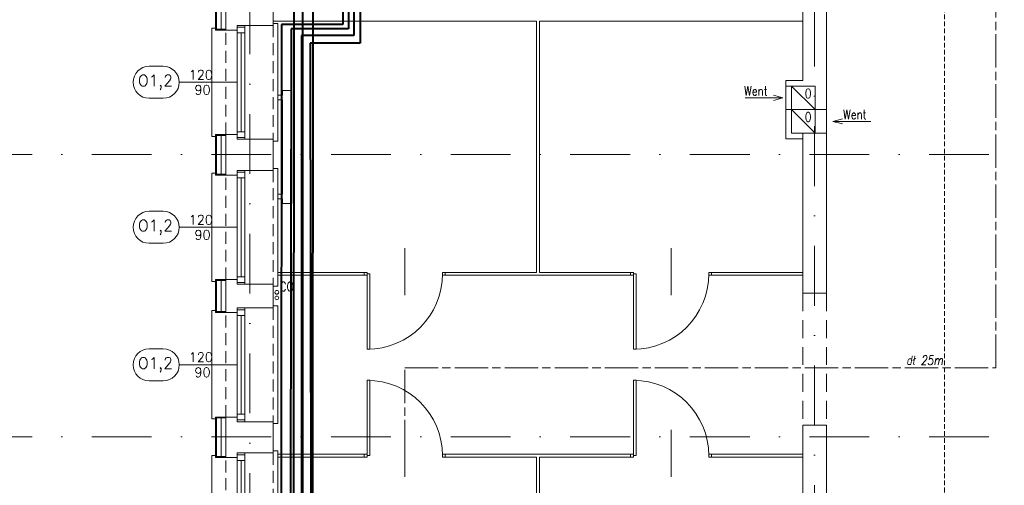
# Model space of a CAD drawing. Header units: millimetres. Extents: x -82287 to 177822, y -399756 to 0.
# Tile 133 of 228: x 51810 to 52856, y -196826 to -196331. Entities that reach past the tile are written whole.
import ezdxf
from ezdxf.enums import TextEntityAlignment as Align
from ezdxf.lldxf.tags import DXFTag

# ---------------------------------------------------------------- set-up
doc = ezdxf.new("R2010")
doc.units = ezdxf.units.MM
doc.header["$MEASUREMENT"] = 0
for name, pattern in [('SUŁOSZOWA - PB 21 03$0$CARKOVANA', [7.5, 5, -2.5]), ('SUŁOSZOWA - PB 21 03$0$CHAIN', [0.3543, 0.2362, -0.0295, 0.0591, -0.0295]), ('SUŁOSZOWA - PB 21 03$0$DASHDOT', [25.4, 12.7, -6.35, 0, -6.35]), ('SUŁOSZOWA - PB 21 03$0$HIDDEN', [9.525, 6.35, -3.175])]:
    doc.linetypes.add(name, pattern=pattern)
doc.layers.add('FL_XREF', color=252, linetype='Continuous')
for name, color, linetype, lineweight, true_color in [('IS_Ciepła_woda', 1, 'DASHDOT', 40, 0xff0000), ('IS_Cyrkulacja', 7, 'DASHWAVE', 40, 0x800080), ('IS_Zimna_woda', 5, 'SOLID', 40, 0x0000ff)]:
    doc.layers.add(name, color=color, linetype=linetype, lineweight=lineweight, true_color=true_color)
for name, color, linetype, lineweight in [('IS_Powrót', 5, 'DASH', 40), ('IS_Zasilanie', 1, 'SOLID', 40), ('SUŁOSZOWA - PB 21 03$0$!! 0_ Istn-okna', 251, 'Continuous', 0), ('SUŁOSZOWA - PB 21 03$0$!! 0_ Istn-sciany', 251, 'Continuous', 0), ('SUŁOSZOWA - PB 21 03$0$!! 0_ Istn-widok', 251, 'Continuous', 0), ('SUŁOSZOWA - PB 21 03$0$!! 0_Istn-armatura', 251, 'Continuous', 0), ('SUŁOSZOWA - PB 21 03$0$!! 0_Istn-cienka', 251, 'Continuous', 0), ('SUŁOSZOWA - PB 21 03$0$!! 0_Istn-grzejniki', 251, 'Continuous', 0), ('SUŁOSZOWA - PB 21 03$0$!! 0_Istn-went', 251, 'Continuous', 0), ('SUŁOSZOWA - PB 21 03$0$!! 0_Opis_okna', 251, 'Continuous', 0), ('SUŁOSZOWA - PB 21 03$0$!! 0_Opis_pom', 251, 'Continuous', 0), ('SUŁOSZOWA - PB 21 03$0$!! 0_Osie', 251, 'SUŁOSZOWA - PB 21 03$0$DASHDOT', 0), ('SUŁOSZOWA - PB 21 03$0$!! 1  WYDZIELENIE PPOŻ', 251, 'Continuous', 0), ('SUŁOSZOWA - PB 21 03$0$!! 1_ tynk zewn  - nowy', 251, 'Continuous', 0), ('SUŁOSZOWA - PB 21 03$0$!! 1_droga ewakuacyjna', 251, 'SUŁOSZOWA - PB 21 03$0$CHAIN', 0), ('SUŁOSZOWA - PB 21 03$0$!! 1_OPIS POM NOWE', 251, 'Continuous', 0), ('SUŁOSZOWA - PB 21 03$0$!! 1_Wyburzenia', 251, 'SUŁOSZOWA - PB 21 03$0$CARKOVANA', 0), ('SUŁOSZOWA - PB 21 03$0$!! 2_ remont Ocieplenie', 251, 'SUŁOSZOWA - PB 21 03$0$ZIGZAG', 0), ('SUŁOSZOWA - PB 21 03$0$0-osie-liniA', 251, 'SUŁOSZOWA - PB 21 03$0$DASHDOT', 0)]:
    doc.layers.add(name, color=color, linetype=linetype, lineweight=lineweight)
doc.styles.add('SUŁOSZOWA - PB 21 03$0$50', font='ROMANS.shx', dxfattribs={"width": 0.8, "oblique": 10, "height": 10})
doc.styles.add('SUŁOSZOWA - PB 21 03$0$ARCHETYP', font='romans.shx', dxfattribs={"height": 15})
doc.styles.add('SUŁOSZOWA - PB 21 03$0$ARIAL', font='tahoma.ttf')
tags = doc.linetypes.add('DASH', pattern=[15, 10, -5]).pattern_tags.tags
tags[6:7] = [DXFTag(74, 4), DXFTag(75, 0), DXFTag(340, '0'), DXFTag(46, 0.0), DXFTag(50, 0.0), DXFTag(44, 0.0), DXFTag(45, 0.0)]
tags[4:5] = [DXFTag(74, 4), DXFTag(75, 0), DXFTag(340, '0'), DXFTag(46, 0.0), DXFTag(50, 0.0), DXFTag(44, 0.0), DXFTag(45, 0.0)]
tags = doc.linetypes.add('DASHDOT', pattern=[20, 10, -5, 0, -5]).pattern_tags.tags
tags[10:11] = [DXFTag(74, 4), DXFTag(75, 0), DXFTag(340, '0'), DXFTag(46, 0.0), DXFTag(50, 0.0), DXFTag(44, 0.0), DXFTag(45, 0.0)]
tags[8:9] = [DXFTag(74, 4), DXFTag(75, 0), DXFTag(340, '0'), DXFTag(46, 0.0), DXFTag(50, 0.0), DXFTag(44, 0.0), DXFTag(45, 0.0)]
tags[6:7] = [DXFTag(74, 4), DXFTag(75, 0), DXFTag(340, '0'), DXFTag(46, 0.0), DXFTag(50, 0.0), DXFTag(44, 0.0), DXFTag(45, 0.0)]
tags[4:5] = [DXFTag(74, 4), DXFTag(75, 0), DXFTag(340, '0'), DXFTag(46, 0.0), DXFTag(50, 0.0), DXFTag(44, 0.0), DXFTag(45, 0.0)]
tags = doc.linetypes.add('DASHWAVE', pattern='A,10,-5,-20,[138,IS_LineDef.shx,S=2,R=0,X=-20,Y=0],-5', length=40).pattern_tags.tags
tags[16:17] = [DXFTag(74, 4), DXFTag(75, 0), DXFTag(340, '0'), DXFTag(46, 0.0), DXFTag(50, 0.0), DXFTag(44, 0.0), DXFTag(45, 0.0)]
tags[6:7] = [DXFTag(74, 4), DXFTag(75, 0), DXFTag(340, '0'), DXFTag(46, 0.0), DXFTag(50, 0.0), DXFTag(44, 0.0), DXFTag(45, 0.0)]
tags[4:5] = [DXFTag(74, 4), DXFTag(75, 0), DXFTag(340, '0'), DXFTag(46, 0.0), DXFTag(50, 0.0), DXFTag(44, 0.0), DXFTag(45, 0.0)]
tags = doc.linetypes.add('SOLID', pattern=[10, 10, 0]).pattern_tags.tags
tags[6:7] = [DXFTag(74, 4), DXFTag(75, 0), DXFTag(340, '0'), DXFTag(46, 0.0), DXFTag(50, 0.0), DXFTag(44, 0.0), DXFTag(45, 0.0)]
tags[4:5] = [DXFTag(74, 4), DXFTag(75, 0), DXFTag(340, '0'), DXFTag(46, 0.0), DXFTag(50, 0.0), DXFTag(44, 0.0), DXFTag(45, 0.0)]
doc.linetypes.add('SUŁOSZOWA - PB 21 03$0$ZIGZAG', pattern='A,0.00254,-5.08,[131,ltypeshp.shx,S=5.08,R=0,X=-5.08,Y=0],-10.16,[131,ltypeshp.shx,S=5.08,R=180,X=5.08,Y=0],-5.08', length=20.32254)

# ---------------------------------------------------------------- blocks, each defined once
blk = doc.blocks.new('SUŁOSZOWA - PB 21 03$0$BLOK OSI')
at = {"layer": 'SUŁOSZOWA - PB 21 03$0$0-osie-liniA', "ltscale": 5}
for points in [[(52592.2, -193637), (52592.2, -199860.8)], [(51992.2, -199661.2), (51992.2, -193642.4)], [(51570, -196590.1), (53810.6, -196590.1)], [(51570, -196890.1), (53810.6, -196890.1)]]:
    blk.add_lwpolyline(points, dxfattribs=at)
blk = doc.blocks.new('SUŁOSZOWA - PB 21 03$0$1_ok-opis')
blk.add_line((0, 111.6), (0, 50))
for points in [[(-17, 128.6), (-17, 143.6)], [(17, 128.6), (17, 143.6)]]:
    blk.add_lwpolyline(points)
for centre, start, end in [((0, 143.6), 0, 180), ((0, 128.6), 180, 0)]:
    blk.add_arc(centre, 17, start, end)
at = {"style": 'SUŁOSZOWA - PB 21 03$0$ARCHETYP'}
for tag, height, rotation, p in [('NR', 12, 90, (0, 136.9)), ('NR', 12, 270, (0, 136.9)), ('SZEROKOŚĆ', 10, 90, (-8, 78.3)), ('WYSOKOŚĆ', 10, 270, (-8, 78.3)), ('WYSOKOŚĆ', 10, 90, (8, 78.3)), ('SZEROKOŚĆ', 10, 270, (8, 78.3))]:
    blk.add_attdef(tag, text='', height=height, rotation=rotation, dxfattribs=at).set_placement(p, align=Align.MIDDLE)
blk = doc.blocks.new('SUŁOSZOWA - PB 21 03')
at = {"layer": 'SUŁOSZOWA - PB 21 03$0$!! 0_ Istn-okna'}
for points in [[(51978.71142, -196390.0883), (51978.71142, -196511.0883)], [(51986.71142, -196390.0883), (51986.71142, -196511.0883)], [(51982.71142, -196398.0883), (51982.71142, -196503.0883)], [(51978.71142, -196544.0883), (51978.71142, -196665.0883)], [(51986.71142, -196544.0883), (51986.71142, -196665.0883)], [(51982.71142, -196552.0883), (51982.71142, -196657.0883)], [(51978.71142, -196690.0883), (51978.71142, -196811.0883)], [(51986.71142, -196690.0883), (51986.71142, -196811.0883)], [(51982.71142, -196698.0883), (51982.71142, -196803.0883)], [(51978.71142, -196844.0883), (51978.71142, -196965.0883)], [(51982.71142, -196852.0883), (51982.71142, -196957.0883)], [(51986.71142, -196844.0883), (51986.71142, -196965.0883)]]:
    blk.add_lwpolyline(points, dxfattribs=at)
for points in [[(51978.71142, -196392.0883), (51978.71142, -196398.0883), (51986.71142, -196398.0883), (51986.71142, -196392.0883)], [(51978.71142, -196503.0883), (51978.71142, -196509.0883), (51986.71142, -196509.0883), (51986.71142, -196503.0883)], [(51978.71142, -196546.0883), (51978.71142, -196552.0883), (51986.71142, -196552.0883), (51986.71142, -196546.0883)], [(51978.71142, -196657.0883), (51978.71142, -196663.0883), (51986.71142, -196663.0883), (51986.71142, -196657.0883)], [(51978.71142, -196692.0883), (51978.71142, -196698.0883), (51986.71142, -196698.0883), (51986.71142, -196692.0883)], [(51978.71142, -196803.0883), (51978.71142, -196809.0883), (51986.71142, -196809.0883), (51986.71142, -196803.0883)], [(51978.71142, -196846.0883), (51978.71142, -196852.0883), (51986.71142, -196852.0883), (51986.71142, -196846.0883)]]:
    blk.add_lwpolyline(points, close=True, dxfattribs=at)
at = {"layer": 'SUŁOSZOWA - PB 21 03$0$!! 0_ Istn-sciany'}
for p, q in [((52579.71142, -196448.5883), (52561.71142, -196448.5883)), ((52579.71142, -196510.5883), (52561.71142, -196510.5883)), ((52604.71142, -196674.5883), (52579.71142, -196674.5883)), ((52604.71142, -196814.5883), (52579.71142, -196814.5883))]:
    blk.add_line(p, q, dxfattribs=at)
for points in [[(52579.71142, -196079.5883), (52579.71142, -196448.5883)], [(52604.71142, -196079.5883), (52604.71142, -196479.5883)], [(51966.71142, -196360.0883), (51966.71142, -196395.0883)], [(52016.71142, -196365.0883), (52016.71142, -196390.0883)], [(51978.71142, -196390.0883), (51978.71142, -196395.0883)], [(52016.71142, -196390.0883), (51978.71142, -196390.0883)], [(51978.71142, -196395.0883), (51966.71142, -196395.0883)], [(52561.71142, -196448.5883), (52561.71142, -196454.5883)], [(52561.71142, -196454.5883), (52592.71142, -196454.5883)], [(52592.71142, -196454.5883), (52592.71142, -196479.5883)], [(52561.71142, -196479.5883), (52561.71142, -196510.5883)], [(52567.71142, -196479.5883), (52561.71142, -196479.5883)], [(52567.71142, -196504.5883), (52567.71142, -196479.5883)], [(52592.71142, -196479.5883), (52604.71142, -196479.5883)], [(51966.71142, -196506.0883), (51966.71142, -196549.0883)], [(51978.71142, -196506.0883), (51966.71142, -196506.0883)], [(51978.71142, -196506.0883), (51978.71142, -196511.0883)], [(52561.71142, -196504.5883), (52561.71142, -196510.5883)], [(52604.71142, -196504.5883), (52567.71142, -196504.5883)], [(52604.71142, -196504.5883), (52604.71142, -196674.5883)], [(52016.71142, -196511.0883), (51978.71142, -196511.0883)], [(52016.71142, -196511.0883), (52016.71142, -196544.0883)], [(52579.71142, -196510.5883), (52579.71142, -196674.5883)], [(51978.71142, -196549.0883), (51966.71142, -196549.0883)], [(51978.71142, -196544.0883), (51978.71142, -196549.0883)], [(52016.71142, -196544.0883), (51978.71142, -196544.0883)], [(51966.71142, -196660.0883), (51966.71142, -196695.0883)], [(51978.71142, -196660.0883), (51966.71142, -196660.0883)], [(51978.71142, -196660.0883), (51978.71142, -196665.0883)], [(52016.71142, -196665.0883), (51978.71142, -196665.0883)], [(52016.71142, -196665.0883), (52016.71142, -196690.0883)], [(51978.71142, -196695.0883), (51966.71142, -196695.0883)], [(51978.71142, -196690.0883), (51978.71142, -196695.0883)], [(52016.71142, -196690.0883), (51978.71142, -196690.0883)], [(51966.71142, -196806.0883), (51966.71142, -196849.0883)], [(51978.71142, -196806.0883), (51966.71142, -196806.0883)], [(51978.71142, -196806.0883), (51978.71142, -196811.0883)], [(52016.71142, -196811.0883), (51978.71142, -196811.0883)], [(52016.71142, -196811.0883), (52016.71142, -196844.0883)], [(52579.71142, -196814.5883), (52579.71142, -196923.5883)], [(52604.71142, -196814.5883), (52604.71142, -196954.5883)], [(51978.71142, -196849.0883), (51966.71142, -196849.0883)], [(51978.71142, -196844.0883), (51978.71142, -196849.0883)], [(52016.71142, -196844.0883), (51978.71142, -196844.0883)]]:
    blk.add_lwpolyline(points, dxfattribs=at)
at = {"layer": 'SUŁOSZOWA - PB 21 03$0$!! 0_ Istn-widok'}
for p, q in [((52296.71142, -196385.5883), (52296.71142, -196652.5883)), ((52299.71142, -196385.5883), (52299.71142, -196652.5883)), ((52296.71142, -196848.5883), (52296.71142, -197114.5883)), ((52299.71142, -196848.5883), (52299.71142, -197114.5883))]:
    blk.add_line(p, q, dxfattribs=at)
for points in [[(52016.71142, -196385.5883), (52296.71142, -196385.5883)], [(52016.71142, -196388.0883), (52021.71142, -196388.0883)], [(52021.71142, -196388.0883), (52021.71142, -196513.0883)], [(52299.71142, -196385.5883), (52579.71142, -196385.5883)], [(51951.71142, -196508.0883), (51951.71142, -196393.0883)], [(51956.71142, -196393.0883), (51951.71142, -196393.0883)], [(52579.71142, -196510.5883), (52579.71142, -196504.5883)], [(51956.71142, -196508.0883), (51951.71142, -196508.0883)], [(52016.71142, -196513.0883), (52021.71142, -196513.0883)], [(51951.71142, -196662.0883), (51951.71142, -196547.0883)], [(51956.71142, -196547.0883), (51951.71142, -196547.0883)], [(52016.71142, -196542.0883), (52021.71142, -196542.0883)], [(52021.71142, -196542.0883), (52021.71142, -196667.0883)], [(52156.71142, -196626.5883), (52156.71142, -196676.5883)], [(52439.71142, -196626.5883), (52439.71142, -196676.5883)], [(52021.71142, -196652.5883), (52113.71142, -196652.5883)], [(52199.71143, -196652.5883), (52296.71142, -196652.5883)], [(52299.71142, -196652.5883), (52396.71142, -196652.5883)], [(52482.71142, -196652.5883), (52579.71142, -196652.5883)], [(51956.71142, -196662.0883), (51951.71142, -196662.0883)], [(52021.71142, -196655.5883), (52113.71142, -196655.5883)], [(52199.71143, -196655.5883), (52396.71142, -196655.5883)], [(52482.71142, -196655.5883), (52579.71142, -196655.5883)], [(52016.71142, -196667.0883), (52021.71142, -196667.0883)], [(51951.71142, -196808.0883), (51951.71142, -196693.0883)], [(51956.71142, -196693.0883), (51951.71142, -196693.0883)], [(52016.71142, -196688.0883), (52021.71142, -196688.0883)], [(52021.71142, -196688.0883), (52021.71142, -196813.0883)], [(51956.71142, -196808.0883), (51951.71142, -196808.0883)], [(52016.71142, -196813.0883), (52021.71142, -196813.0883)], [(52156.71142, -196819.5883), (52156.71142, -196869.5883)], [(52439.71142, -196819.5883), (52439.71142, -196869.5883)], [(52016.71142, -196842.0883), (52021.71142, -196842.0883)], [(52021.71142, -196842.0883), (52021.71142, -196967.0883)], [(51951.71142, -196962.0883), (51951.71142, -196847.0883)], [(51956.71142, -196847.0883), (51951.71142, -196847.0883)], [(52021.71142, -196845.5883), (52113.71142, -196845.5883)], [(52021.71142, -196848.5883), (52113.71142, -196848.5883)], [(52199.71143, -196845.5883), (52396.71142, -196845.5883)], [(52199.71143, -196848.5883), (52296.71142, -196848.5883)], [(52299.71142, -196848.5883), (52396.71142, -196848.5883)], [(52482.71142, -196845.5883), (52579.71142, -196845.5883)], [(52482.71142, -196848.5883), (52579.71142, -196848.5883)]]:
    blk.add_lwpolyline(points, dxfattribs=at)
for points in [[(52116.71142, -196652.5883), (52113.71142, -196652.5883), (52113.71142, -196655.5883), (52116.71142, -196655.5883)], [(52119.71142, -196734.0883), (52119.71142, -196654.0883), (52116.71142, -196654.0883), (52116.71142, -196734.0883)], [(52196.71142, -196652.5883), (52199.71142, -196652.5883), (52199.71142, -196655.5883), (52196.71142, -196655.5883)], [(52399.71142, -196652.5883), (52396.71142, -196652.5883), (52396.71142, -196655.5883), (52399.71142, -196655.5883)], [(52402.71142, -196734.0883), (52402.71142, -196654.0883), (52399.71142, -196654.0883), (52399.71142, -196734.0883)], [(52479.71142, -196652.5883), (52482.71142, -196652.5883), (52482.71142, -196655.5883), (52479.71142, -196655.5883)], [(52119.71142, -196767.0883), (52119.71142, -196847.0883), (52116.71142, -196847.0883), (52116.71142, -196767.0883)], [(52402.71142, -196767.0883), (52402.71142, -196847.0883), (52399.71142, -196847.0883), (52399.71142, -196767.0883)], [(52116.71142, -196845.5883), (52113.71142, -196845.5883), (52113.71142, -196848.5883), (52116.71142, -196848.5883)], [(52196.71142, -196845.5883), (52199.71142, -196845.5883), (52199.71142, -196848.5883), (52196.71142, -196848.5883)], [(52399.71142, -196845.5883), (52396.71142, -196845.5883), (52396.71142, -196848.5883), (52399.71142, -196848.5883)], [(52479.71142, -196845.5883), (52482.71142, -196845.5883), (52482.71142, -196848.5883), (52479.71142, -196848.5883)]]:
    blk.add_lwpolyline(points, close=True, dxfattribs=at)
at = {"layer": 'SUŁOSZOWA - PB 21 03$0$!! 0_ Istn-widok', "linetype": 'SUŁOSZOWA - PB 21 03$0$HIDDEN', "ltscale": 3}
for points in [[(52579.71142, -196674.5883), (52579.71142, -196814.5883)], [(52604.71142, -196674.5883), (52604.71142, -196814.5883)]]:
    blk.add_lwpolyline(points, dxfattribs=at)
at = {"layer": 'SUŁOSZOWA - PB 21 03$0$!! 0_ Istn-widok'}
for centre, start, end in [((52116.71142, -196654.0883), 269.99999996, 359.99999996), ((52399.71142, -196654.0883), 269.99999996, 359.99999996), ((52116.71142, -196847.0883), 0.00000004, 90.00000004), ((52399.71142, -196847.0883), 0.00000004, 90.00000004)]:
    blk.add_arc(centre, 80, start, end, dxfattribs=at)
at = {"layer": 'SUŁOSZOWA - PB 21 03$0$!! 0_Istn-armatura'}
for centre in [(52020.71142, -196673.5883), (52020.71142, -196679.5883)]:
    blk.add_circle(centre, 2, dxfattribs=at)
at = {"layer": 'SUŁOSZOWA - PB 21 03$0$!! 0_Istn-cienka', "linetype": 'SUŁOSZOWA - PB 21 03$0$HIDDEN', "ltscale": 2}
for points in [[(52016.71142, -196390.0883), (52016.71142, -196511.0883)], [(51966.71142, -196506.0883), (51966.71142, -196395.0883)], [(51966.71142, -196660.0883), (51966.71142, -196549.0883)], [(52016.71142, -196544.0883), (52016.71142, -196665.0883)], [(51966.71142, -196806.0883), (51966.71142, -196695.0883)], [(52016.71142, -196690.0883), (52016.71142, -196811.0883)], [(51966.71142, -196960.0883), (51966.71142, -196849.0883)], [(52016.71142, -196844.0883), (52016.71142, -196965.0883)]]:
    blk.add_lwpolyline(points, dxfattribs=at)
at = {"layer": 'SUŁOSZOWA - PB 21 03$0$!! 0_Istn-grzejniki'}
blk.add_lwpolyline([(52021.71142, -196464.29361), (52026.71142, -196464.29361), (52026.71142, -196459.29361), (52036.71142, -196459.29361), (52036.71142, -196579.29361), (52026.71142, -196579.29361), (52026.71142, -196574.29361), (52021.71142, -196574.29361), (52021.71142, -196569.29361), (52026.71142, -196569.29361), (52026.71142, -196469.29361), (52021.71142, -196469.29361)], close=True, dxfattribs=at)
at = {"layer": 'SUŁOSZOWA - PB 21 03$0$!! 0_Istn-went'}
for points in [[(52561.71142, -196454.5883), (52561.71142, -196479.5883)], [(52567.71142, -196454.5883), (52592.71142, -196479.5883)], [(52558.54058, -196467.0883), (52548.54058, -196464.40881)], [(52518.49405, -196467.0883), (52558.54058, -196467.0883)], [(52558.54058, -196467.0883), (52548.54058, -196469.76779)], [(52567.71142, -196479.5883), (52592.71142, -196504.5883)], [(52604.71142, -196479.5883), (52604.71142, -196504.5883)], [(52611.73547, -196492.0883), (52621.73547, -196489.40881)], [(52651.782, -196492.0883), (52611.73547, -196492.0883)], [(52611.73547, -196492.0883), (52621.73547, -196494.76779)]]:
    blk.add_lwpolyline(points, dxfattribs=at)
for points in [[(52567.71142, -196479.5883), (52592.71142, -196479.5883), (52592.71142, -196454.5883), (52567.71142, -196454.5883)], [(52567.71142, -196504.5883), (52592.71142, -196504.5883), (52592.71142, -196479.5883), (52567.71142, -196479.5883)]]:
    blk.add_lwpolyline(points, close=True, dxfattribs=at)
at = {"layer": 'SUŁOSZOWA - PB 21 03$0$!! 1_ tynk zewn  - nowy'}
for points in [[(51955.71142, -196360.0883), (51955.71142, -196395.0883)], [(51956.71142, -196360.0883), (51956.71142, -196395.0883)], [(51966.71142, -196394.0883), (51955.71142, -196394.0883)], [(51966.71142, -196395.0883), (51955.71142, -196395.0883)], [(51955.71142, -196506.0883), (51955.71142, -196549.0883)], [(51966.71142, -196506.0883), (51955.71142, -196506.0883)], [(51966.71142, -196507.0883), (51955.71142, -196507.0883)], [(51956.71142, -196506.0883), (51956.71142, -196549.0883)], [(51966.71142, -196548.0883), (51955.71142, -196548.0883)], [(51966.71142, -196549.0883), (51955.71142, -196549.0883)], [(51955.71142, -196660.0883), (51955.71142, -196695.0883)], [(51966.71142, -196660.0883), (51955.71142, -196660.0883)], [(51966.71142, -196661.0883), (51955.71142, -196661.0883)], [(51956.71142, -196660.0883), (51956.71142, -196695.0883)], [(51966.71142, -196694.0883), (51955.71142, -196694.0883)], [(51966.71142, -196695.0883), (51955.71142, -196695.0883)], [(51955.71142, -196806.0883), (51955.71142, -196849.0883)], [(51966.71142, -196806.0883), (51955.71142, -196806.0883)], [(51966.71142, -196807.0883), (51955.71142, -196807.0883)], [(51956.71142, -196806.0883), (51956.71142, -196849.0883)], [(51966.71142, -196848.0883), (51955.71142, -196848.0883)], [(51966.71142, -196849.0883), (51955.71142, -196849.0883)]]:
    blk.add_lwpolyline(points, dxfattribs=at)
at = {"layer": 'SUŁOSZOWA - PB 21 03$0$!! 1_droga ewakuacyjna', "ltscale": 150}
blk.add_lwpolyline([(52156.71142, -196844.5883), (52156.71142, -196753.86725), (52784.86834, -196753.86725), (52784.86834, -195179.66162), (52559.71142, -195179.66162)], dxfattribs=at)
at = {"layer": 'SUŁOSZOWA - PB 21 03$0$!! 1_Wyburzenia'}
blk.add_lwpolyline([(52730.37796, -193768.56715), (52730.37796, -198088.57453)], dxfattribs=at)
at = {"layer": 'SUŁOSZOWA - PB 21 03$0$!! 2_ remont Ocieplenie', "linetype": 'SUŁOSZOWA - PB 21 03$0$ZIGZAG', "ltscale": 0.75}
for points in [[(51961.71142, -196360.0883), (51961.71142, -196395.0883)], [(51961.71142, -196506.0883), (51961.71142, -196549.0883)], [(51961.71142, -196660.0883), (51961.71142, -196695.0883)], [(51961.71142, -196806.0883), (51961.71142, -196849.0883)]]:
    blk.add_lwpolyline(points, dxfattribs=at)
at = {"layer": 'SUŁOSZOWA - PB 21 03$0$!! 0_Opis_okna'}
ref = blk.add_blockref('SUŁOSZOWA - PB 21 03$0$1_ok-opis', (52028.71142, -196450.5883), dxfattribs=dict(at, rotation=89.99999999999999))
ref.add_attrib('SZEROKOŚĆ', '120', dxfattribs={"layer": '0', "height": 10, "style": 'SUŁOSZOWA - PB 21 03$0$ARCHETYP'}).set_placement((51939.99102, -196442.5883), align=Align.MIDDLE)
ref.add_attrib('WYSOKOŚĆ', '90', dxfattribs={"layer": '0', "height": 10, "style": 'SUŁOSZOWA - PB 21 03$0$ARCHETYP'}).set_placement((51941.76447, -196458.5883), align=Align.MIDDLE)
ref.add_attrib('NR', 'O1,2', dxfattribs={"layer": '0', "height": 12, "style": 'SUŁOSZOWA - PB 21 03$0$ARCHETYP'}).set_placement((51891.80998, -196450.5883), align=Align.MIDDLE)
ref = blk.add_blockref('SUŁOSZOWA - PB 21 03$0$1_ok-opis', (52028.71142, -196604.5883), dxfattribs=dict(at, rotation=89.99999999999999))
ref.add_attrib('SZEROKOŚĆ', '120', dxfattribs={"layer": '0', "height": 10, "style": 'SUŁOSZOWA - PB 21 03$0$ARCHETYP'}).set_placement((51939.99102, -196596.5883), align=Align.MIDDLE)
ref.add_attrib('WYSOKOŚĆ', '90', dxfattribs={"layer": '0', "height": 10, "style": 'SUŁOSZOWA - PB 21 03$0$ARCHETYP'}).set_placement((51941.76447, -196612.5883), align=Align.MIDDLE)
ref.add_attrib('NR', 'O1,2', dxfattribs={"layer": '0', "height": 12, "style": 'SUŁOSZOWA - PB 21 03$0$ARCHETYP'}).set_placement((51891.80998, -196604.5883), align=Align.MIDDLE)
ref = blk.add_blockref('SUŁOSZOWA - PB 21 03$0$1_ok-opis', (52028.71142, -196750.5883), dxfattribs=dict(at, rotation=89.99999999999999))
ref.add_attrib('SZEROKOŚĆ', '120', dxfattribs={"layer": '0', "height": 10, "style": 'SUŁOSZOWA - PB 21 03$0$ARCHETYP'}).set_placement((51939.99102, -196742.5883), align=Align.MIDDLE)
ref.add_attrib('WYSOKOŚĆ', '90', dxfattribs={"layer": '0', "height": 10, "style": 'SUŁOSZOWA - PB 21 03$0$ARCHETYP'}).set_placement((51941.76447, -196758.5883), align=Align.MIDDLE)
ref.add_attrib('NR', 'O1,2', dxfattribs={"layer": '0', "height": 12, "style": 'SUŁOSZOWA - PB 21 03$0$ARCHETYP'}).set_placement((51891.80998, -196750.5883), align=Align.MIDDLE)
at = {"layer": 'SUŁOSZOWA - PB 21 03$0$!! 0_Osie'}
blk.add_blockref('SUŁOSZOWA - PB 21 03$0$BLOK OSI', (0, 63), dxfattribs=at)
at = {"layer": 'SUŁOSZOWA - PB 21 03$0$!! 0_Istn-armatura', "style": 'SUŁOSZOWA - PB 21 03$0$ARCHETYP', "width": 0.8}
blk.add_text('CO', height=10, rotation=0.00000004, dxfattribs=at).set_placement((52023.93445, -196672.55816))
at = {"layer": 'SUŁOSZOWA - PB 21 03$0$!! 0_Istn-went', "style": 'SUŁOSZOWA - PB 21 03$0$ARCHETYP', "width": 0.8}
for s, rotation, p in [('Went', 0.00000004, (52517.21072, -196464.75808)), ('0', 0.00000004, (52581.87286, -196467.41077)), ('0', 0.00000004, (52581.87286, -196492.41077)), ('Went', 359.99999996, (52622.40523, -196489.75808))]:
    blk.add_text(s, height=10, rotation=rotation, dxfattribs=at).set_placement(p)
at = {"layer": 'SUŁOSZOWA - PB 21 03$0$!! 0_Opis_pom', "ltscale": 0.7, "style": 'SUŁOSZOWA - PB 21 03$0$ARIAL'}
for tag, p in [('B0,19', (52679.2094, -194257.55204)), ('B2,14', (73874.0461, -194402.0887)), ('B2,12', (73342.49259, -194413.89249)), ('B1,21', (60405.50261, -194427.18207)), ('B2,11', (73069.01144, -194438.89383)), ('B2,16', (75195.07765, -194441.83446)), ('A1,16', (59129.54925, -194448.08429)), ('B1/17', (59524.53699, -194450.37428)), ('B1,19', (59914.81903, -194448.15658)), ('1,23', (61575.22173, -194450.37428)), ('B0,15', (51514.15008, -194461.8073)), ('A1,1', (58808.06672, -194460.94161)), ('1,22', (60947.33929, -194456.1144)), ('B1,18', (59715.51745, -194473.87108)), ('B2,17', (75506.7465, -194471.3759)), ('B2,19.1', (76701.67035, -194466.03695)), ('B3,7', (87459.81312, -194465.07097)), ('B3,3', (88235.73906, -194465.79732)), ('B0,18', (52071.43815, -194478.40179)), ('B3,6', (86826.65132, -194483.15512)), ('B3,8', (90006.66539, -194478.47972)), ('B1,20', (60198.53687, -194490.17374)), ('B2,10', (72728.63362, -194489.37283)), ('B2,15', (74566.38885, -194487.81114)), ('B2,13', (73649.91716, -194500.01242)), ('A0,6', (49094.40602, -194505.72387)), ('A1,6', (58565.96262, -194514.50753)), ('B1,1', (61908.24378, -194515.48656)), ('A2,5', (72452.45009, -194505.90583)), ('A0,4', (49692.81919, -194517.93289)), ('A0,3', (49906.53818, -194524.03766)), ('B0,22', (54187.56644, -194519.04308)), ('A0,5', (49399.71914, -194533.19455)), ('B0,20', (53125.45224, -194527.8835)), ('B0,21', (53847.26622, -194535.08002)), ('B1,3', (62229.35503, -194604.49851)), ('B2,18', (75922.43604, -194612.23635)), ('B2,19', (77152.69039, -194617.53776)), ('A3,4', (85509.27934, -194642.47136)), ('B0,24B', (54824.42896, -194684.26784)), ('B1,4', (63476.45184, -194691.11207)), ('B0,13', (50367.63944, -194706.5583)), ('B0,16', (51457.40872, -194704.43091)), ('B0,17', (51897.58569, -194706.77195)), ('A2,4', (71695.75649, -194707.44268)), ('A1,5', (58149.22649, -194724.80163)), ('A2.1', (72371.45884, -194731.56251)), ('B0,23', (54542.05776, -194742.93939)), ('A1,2', (58744.42262, -194746.622)), ('B1,2D', (60756.29674, -194750.92727)), ('A1,15', (59129.54925, -194780.73348)), ('A3.1', (86079.08704, -194786.62422)), ('B0,14', (50962.60809, -194789.06568)), ('B1,4', (63483.03852, -194791.04365)), ('A0,2', (49295.91259, -194810.95246)), ('B2.7', (74548.27897, -194836.12781)), ('B3,2', (89035.72921, -194837.99287)), ('B0,7', (52851.95551, -194845.56115)), ('B1,2B', (62374.83512, -194841.86715)), ('B1,2A', (61803.35407, -194869.27513)), ('B0,8', (51561.38742, -194890.27848)), ('A3.2', (86016.50296, -195004.88875)), ('A1,3', (58810.05243, -195008.83917)), ('A0,1', (49914.27925, -195025.82804)), ('A0,10', (49695.87246, -195042.9259)), ('B0,17', (51225.06492, -195049.74007)), ('B0,6', (52110.41055, -195069.39267)), ('B2.2', (74976.1855, -195068.47988)), ('B1,8', (61403.63433, -195071.25189)), ('A2.2', (72371.45884, -195070.78713)), ('A0,7', (49042.50308, -195082.6056)), ('B3,11', (88623.94853, -195099.23575)), ('B3,4', (87612.56208, -195132.78192)), ('B3,5', (86839.47632, -195174.05241)), ('B0,12', (50313.60595, -195207.52936)), ('B0,11', (50726.178, -195219.06638)), ('B3,10', (89778.42161, -195220.68871)), ('B1,6', (63686.26823, -195231.3997)), ('B0,24A', (54359.17011, -195245.97867)), ('A1,4', (58093.66276, -195250.96213)), ('B0,10', (51476.34179, -195259.44699)), ('B3,9', (90479.74099, -195260.18621)), ('A0,11', (49643.96951, -195271.84772)), ('B1,14', (59332.54805, -195280.73534)), ('A0,8', (49042.50308, -195293.21363)), ('B0,9', (51798.4912, -195291.17482)), ('B2,21', (75970.16114, -195290.81005)), ('B0,3', (52068.59538, -195319.60465)), ('B1,13', (60186.62513, -195314.46953)), ('B1,10', (60892.94126, -195319.45825)), ('B1,5', (63419.22943, -195317.21026)), ('A2.3', (71832.37045, -195318.78232)), ('B2,9', (73175.51251, -195317.21162)), ('B2,4', (74493.5947, -195318.7733)), ('B2,3', (74674.2815, -195319.28036)), ('A3,3', (85569.83931, -195318.78232)), ('B3,1', (88723.65615, -195329.98594)), ('B2,8', (73894.209, -195338.18956)), ('B1,9', (61058.12383, -195344.48743)), ('B2.1', (75304.74121, -195348.36327)), ('B2,20', (77211.021, -195343.82367)), ('B0,2', (52227.2348, -195357.98297)), ('B1,2C', (61827.40698, -195369.02625)), ('B1,7', (62134.52151, -195372.05069)), ('B0,1', (53061.17304, -195403.85659)), ('A0,9', (49001.50444, -195413.15723)), ('A0,12', (49689.76592, -195485.50737)), ('B0,4', (52224.78303, -195500.96352)), ('B2,5', (74686.48999, -195507.24036)), ('B1,11', (61050.00078, -195512.89565)), ('B1,12', (60864.00751, -195544.00738)), ('B2,6', (74499.29165, -195549.55175)), ('B0,5', (52066.14362, -195556.83806)), ('C2,2', (74812.78942, -195865.8959)), ('C1,3', (61091.58871, -195973.27844)), ('C0,2A', (52278.30875, -196050.48297)), ('C0,1', (52808.36775, -196132.34208)), ('C1,2', (61690.27405, -196439.72387)), ('C1,1', (62060.59754, -196465.28533)), ('C3,1', (88979.71614, -196545.67785)), ('C0,2B', (53028.88223, -196668.8019)), ('C1,4', (61008.68123, -196686.32122)), ('C2,1', (75334.65984, -196786.2197)), ('C2,3', (74834.65119, -196933.26657)), ('C1,5', (61062.7252, -196991.42453)), ('C1,10', (62127.38542, -196998.81344)), ('C1,9', (62147.33751, -197289.53424)), ('C1,6', (61131.41824, -197329.69535)), ('C0,3', (52181.98562, -197341.92176)), ('D1,1', (73931.12245, -197584.03121)), ('C0,4', (52345.96562, -197596.60561)), ('D0,18', (60296.49264, -197617.95269)), ('C2,4', (75243.70451, -197663.89)), ('D0,7', (59141.53804, -197722.84718)), ('C1,7', (61222.2575, -197737.18052)), ('D0,17', (60701.16801, -197741.44864)), ('D1,4', (73157.19908, -197744.29721)), ('D0,3', (59562.25866, -197751.14316)), ('D1,6', (72757.78643, -197751.22612)), ('D0,6', (58741.71849, -197802.61699)), ('D0,10', (58357.73602, -197820.93991)), ('D,09', (59195.67196, -197881.51243)), ('C0,5', (52269.72696, -197902.4362)), ('C0,6', (52872.93793, -197917.07354)), ('D0,2', (59943.06082, -197917.06725)), ('D1,3', (73475.28953, -197924.29875)), ('D0,16', (60721.3534, -197935.2949)), ('D0,8', (59058.9008, -197963.64925)), ('D0,5', (59448.52586, -197969.8061)), ('C2,5', (74555.08284, -197988.7886)), ('D1,5', (73291.61607, -197999.29956)), ('D0,4', (59655.02693, -198042.2589)), ('D0,15', (60692.12223, -198127.4643)), ('D0,1', (59931.33074, -198173.12806)), ('D1,2', (73578.07819, -198172.30068)), ('D0,11', (58161.27105, -198211.45823)), ('D0,12', (58250.99458, -198537.17631)), ('D0,13', (58250.99458, -198764.99605)), ('D1,7', (71854.87376, -198786.88467)), ('D0,14', (59130.08589, -198795.3373)), ('D1,8', (71715.35366, -199212.44512))]:
    blk.add_attdef(tag, text='', height=11.968, dxfattribs=at).set_placement(p, align=Align.MIDDLE_CENTER)
at = {"layer": 'SUŁOSZOWA - PB 21 03$0$!! 1  WYDZIELENIE PPOŻ', "insert": (52689.51305, -196740.76), "char_height": 10, "attachment_point": 1, "style": 'SUŁOSZOWA - PB 21 03$0$50'}
blk.add_mtext_dynamic_manual_height_columns('dł 25m', width=113.8312425, gutter_width=50, heights=[0], dxfattribs=at)
at = {"layer": 'SUŁOSZOWA - PB 21 03$0$!! 1_OPIS POM NOWE', "style": 'SUŁOSZOWA - PB 21 03$0$ARIAL'}
for tag, p in [('C1.7A', (61271.6179, -197538.30303)), ('C2.5B', (74970.66097, -197546.70728)), ('C2,5C', (74903.71123, -197659.13664)), ('C2.4', (75374.07862, -197726.11453)), ('D1,2B', (74322.25834, -197791.43247)), ('C1.7C', (61260.26049, -197811.38428)), ('C1.8B', (61588.27341, -197817.62151)), ('C1.8A', (61884.42005, -197818.94854)), ('C1.7B', (61322.12354, -197933.89849)), ('C2,5A', (74943.41937, -197993.49482)), ('E1.2', (62164.78326, -198139.98688)), ('E1.5E', (62692.10372, -198153.27854)), ('D1,2C', (73419.9359, -198156.57844)), ('E2.9', (75361.45041, -198161.88904)), ('E2.7', (76022.45692, -198162.26272)), ('E3.1', (88990.58975, -198158.87886)), ('D1,2A', (74280.17915, -198172.30068)), ('E1.5D', (62993.60773, -198185.416)), ('E1.1', (61330.46191, -198191.9806)), ('E1.5C', (63016.9343, -198246.3437)), ('E1.5B', (63264.15117, -198307.8661)), ('E3.2', (88781.41347, -198385.24275)), ('E1.6', (61022.6264, -198421.00827)), ('E2.2', (74782.75417, -198427.85813)), ('E2.8', (75757.29014, -198437.09188)), ('E2.6', (76531.8031, -198444.40756)), ('E1.5A', (63049.47589, -198456.39852)), ('E3.4', (89392.22607, -198450.03942)), ('E1.5F', (62736.15118, -198589.14592)), ('E1.5G', (62892.39981, -198586.12622)), ('E1,4', (61888.25021, -198652.6996)), ('E2.1', (75803.99631, -198697.05773)), ('E1.5L', (63297.7633, -198733.65678)), ('E1.3', (61058.5992, -198806.28147)), ('E1.5H', (62893.53005, -198830.01758)), ('E2,3', (74778.52304, -198843.9541)), ('E3.3', (89150.95684, -198867.32581)), ('E1.5K', (63266.15427, -198904.67789)), ('E1.5I', (62723.74907, -199005.87002)), ('E2.4', (75135.87669, -199083.20857)), ('E2.5', (76615.04061, -199164.91143)), ('E1.5J', (63204.25187, -199215.697))]:
    blk.add_attdef(tag, text='', height=11.968, dxfattribs=at).set_placement(p, align=Align.MIDDLE_CENTER)
blk = doc.blocks.new('ogrzewanie_1')
at = {"layer": 'IS_Powrót', "color": 6}
for p, q in [((52096.8, -150619), (52096.8, -150643.2)), ((52036, -150643.2), (52035.1, -151399.8)), ((52096.8, -150643.2), (52036, -150643.2))]:
    blk.add_line(p, q, dxfattribs=at)
at = {"layer": 'IS_Powrót'}
for p, q in [((52102.7, -150610), (52102.7, -150650.2)), ((52102.7, -150650.2), (52046.8, -150650.2)), ((52046.8, -150650.2), (52047, -151399))]:
    blk.add_line(p, q, dxfattribs=at)
at = {"layer": 'IS_Zasilanie'}
for p, q in [((52109.3, -150603), (52109.3, -150658.5)), ((52109.3, -150658.5), (52056.3, -150658.5)), ((52056.3, -150658.5), (52057, -151399))]:
    blk.add_line(p, q, dxfattribs=at)
at = {"layer": 'IS_Zasilanie', "color": 6}
for p, q in [((52090.9, -150625.5), (52090.9, -150638.5)), ((52025.8, -150638.5), (52025.1, -151399.8)), ((52090.9, -150638.5), (52025.8, -150638.5))]:
    blk.add_line(p, q, dxfattribs=at)
blk = doc.blocks.new('woda_1')
at = {"layer": 'IS_Ciepła_woda'}
blk.add_line((-28320.7, -227338.6), (-28320.7, -225464.5), dxfattribs=at)
at = {"layer": 'IS_Cyrkulacja'}
blk.add_line((-28309.9, -225476.6), (-28310.7, -227338.6), dxfattribs=at)
at = {"layer": 'IS_Zimna_woda'}
blk.add_line((-28329.9, -225455.4), (-28330.7, -227338.6), dxfattribs=at)

msp = doc.modelspace()

# ---------------------------------------------------------------- block references
at = {"layer": 'FL_XREF'}
msp.add_blockref('SUŁOSZOWA - PB 21 03', (62.3, 52.9), dxfattribs=at)
at = {"layer": 'IS_Zasilanie'}
msp.add_blockref('ogrzewanie_1', (62.3, -45697.7), dxfattribs=at)
at = {"layer": 'IS_Zimna_woda'}
msp.add_blockref('woda_1', (80431.5, 30245.6), dxfattribs=at)

doc.saveas('drawing.dxf')
